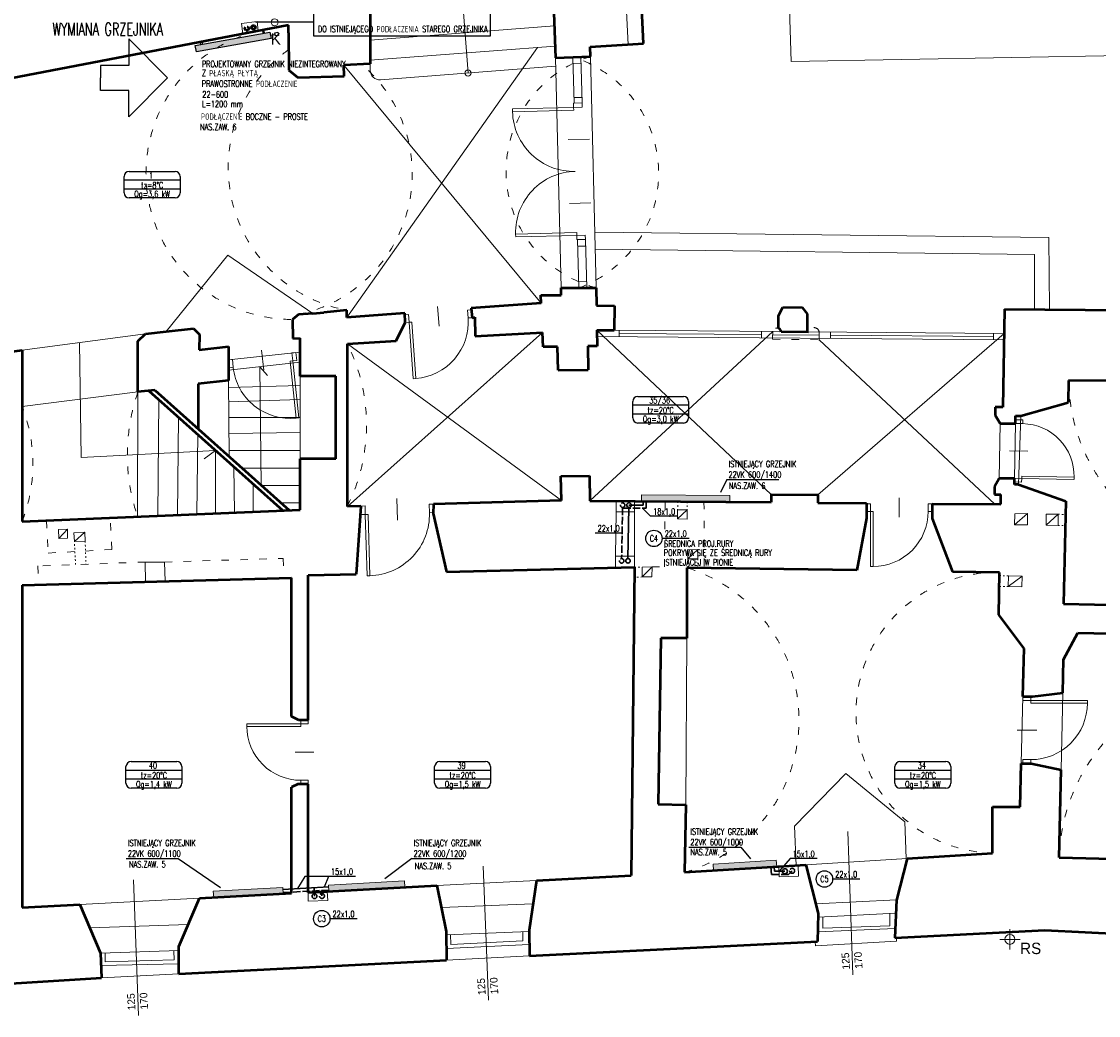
# Model space of a CAD drawing. Header units: millimetres. Extents: x -127811 to -59050, y -244477 to -114521.
# Tile 8 of 30: x -64263 to -62558, y -128954 to -127381. Entities that reach past the tile are written whole.
import ezdxf
from ezdxf.enums import TextEntityAlignment as Align

# ---------------------------------------------------------------- set-up
doc = ezdxf.new("R2010")
doc.units = ezdxf.units.MM
doc.header["$MEASUREMENT"] = 0
doc.linetypes.add('ACAD_ISO02W100', pattern=[15, 12, -3])
doc.linetypes.add('XREF$0$ACAD_ISO03W100', pattern=[30, 12, -18])
for name, color, linetype, lineweight in [('grzejniki', 142, 'Continuous', 0), ('XREF$0$arch C', 8, 'Continuous', 13), ('XREF$0$arch drzwi', 8, 'Continuous', 13), ('XREF$0$arch N', 8, 'XREF$0$ACAD_ISO03W100', 13), ('XREF$0$arch P', 8, 'Continuous', 50), ('XREF$0$opis', 8, 'Continuous', 0)]:
    doc.layers.add(name, color=color, linetype=linetype, lineweight=lineweight)
for name, color, linetype in [('TM_co ewen. zasilanie', 172, 'Continuous'), ('TM_co ewent powrot', 172, 'ACAD_ISO02W100'), ('TM_co odnosniki', 1, 'Continuous'), ('TM_co opis', 2, 'Continuous'), ('TM_co powrot', 240, 'ACAD_ISO02W100'), ('TM_co urzadzenia', 7, 'Continuous'), ('TM_co zasilanie', 240, 'Continuous'), ('TM_odnosniki', 1, 'Continuous'), ('TM_opis', 2, 'Continuous'), ('XREF', 8, 'Continuous')]:
    doc.layers.add(name, color=color, linetype=linetype)
doc.styles.add('TM', font='romans.shx', dxfattribs={"width": 0.65})
doc.styles.add('XREF$0$Standard', font='txt')

# ---------------------------------------------------------------- blocks, each defined once
blk = doc.blocks.new('XREF$0$A$C5C5B553C')
at = {"layer": 'XREF$0$arch drzwi', "color": 0}
for p, q in [((0, 0), (0, -12)), ((6, 0), (0, 0)), ((6, -12), (6, 0)), ((51, 9), (51, -21)), ((96, 0), (96, -12)), ((102, 0), (96, 0)), ((102, -12), (102, 0)), ((0, -12), (6, -12)), ((6, -12), (6, -97.9)), ((6, -12), (10, -12)), ((10, -12), (10, -98)), ((96, -12), (102, -12)), ((10, -98), (6, -98))]:
    blk.add_line(p, q, dxfattribs=at)
blk.add_arc((10, -12), 86, 270, 0.0003, dxfattribs=at)
blk = doc.blocks.new('XREF$0$001')
at = {"layer": 'XREF$0$arch drzwi', "color": 0}
for p, q in [((-50.6, 23.7), (-50.6, -10.1)), ((50.6, 23.7), (50.6, -10.1)), ((-108, 13.5), (-108, 0)), ((-101.3, 13.5), (-108, 13.5)), ((-108, 0), (-101.3, 0)), ((-101.3, 0), (-101.3, 13.5)), ((-101.3, 0), (-101.2, -96.6)), ((-101.3, 0), (-96.8, 0)), ((-96.8, 0), (-96.7, -96.7)), ((96.8, 0), (96.7, -96.7)), ((101.3, 0), (96.8, 0)), ((101.3, 0), (101.2, -96.6)), ((101.3, 0), (101.3, 13.5)), ((101.3, 13.5), (108, 13.5)), ((108, 0), (101.3, 0)), ((108, 13.5), (108, 0)), ((-96.7, -96.7), (-101.2, -96.7)), ((96.7, -96.7), (101.2, -96.7))]:
    blk.add_line(p, q, dxfattribs=at)
for centre, start, end in [((-96.8, 0), 270.0291, 0.0294), ((96.8, 0), 179.9706, 269.9709)]:
    blk.add_arc(centre, 96.8, start, end, dxfattribs=at)
blk = doc.blocks.new('XREF')
at = {"layer": 'XREF$0$arch C'}
for p, q in [((-63071.2, -126541.3), (-63044.5, -127444)), ((-63302.3, -127417), (-63308.8, -127280.3)), ((-63555.8, -127462.3), (-63563.2, -127366.6)), ((-63914.1, -127384), (-63889.8, -127380.9)), ((-63912.1, -127400.4), (-63914.1, -127384)), ((-63889.8, -127380.9), (-63887.9, -127395.7)), ((-63710.6, -127410.1), (-63419.2, -127387.6)), ((-63747.8, -127849.1), (-63446, -127421.8)), ((-63710.6, -127442.2), (-63418.1, -127419.6)), ((-63044.5, -127444), (-61968.5, -127425.1)), ((-63417.5, -127438.3), (-63408.2, -127802.3)), ((-63389.8, -127437.2), (-63387.9, -127510)), ((-63375.3, -127509.7), (-63377.2, -127436.7)), ((-63362, -127436.2), (-63352.8, -127802.3)), ((-63752.4, -127450.1), (-63439.8, -127826.5)), ((-63710.6, -127447.8), (-63710.6, -127458.1)), ((-63694.4, -127473), (-63417.2, -127451.7)), ((-63389.5, -127447.2), (-63377, -127446.9)), ((-63388.2, -127501.3), (-63375.6, -127500.9)), ((-63387.9, -127510), (-63375.3, -127509.7)), ((-62636.7, -127722.8), (-63355, -127714.1)), ((-63382.4, -127726), (-63369.7, -127725.6)), ((-63382.4, -127726), (-63380.5, -127802.3)), ((-63382.2, -127736.5), (-63369.5, -127736.1)), ((-63367.8, -127802.3), (-63369.7, -127725.6)), ((-62635.3, -127836.4), (-62636.7, -127722.8)), ((-64033.6, -127871.4), (-63936.1, -127750.6)), ((-63936.1, -127750.6), (-63801.5, -127843)), ((-62659.3, -127749.3), (-63354.3, -127741.3)), ((-62659.3, -127836.2), (-62659.3, -127749.3)), ((-63380.8, -127792.7), (-63368, -127792.3)), ((-63073.6, -127871.5), (-63363.1, -128139.1)), ((-63351.8, -127869.1), (-63075.9, -128129.4)), ((-63324.3, -127869.4), (-63060.3, -127871.6)), ((-63316.7, -127869.4), (-63316.8, -127879.4)), ((-63091.4, -127881.3), (-63091.3, -127871.3)), ((-63073.6, -127871.5), (-63073.7, -127881.5)), ((-63018.4, -127872), (-62707.5, -127874.6)), ((-62999.9, -127872.1), (-63000, -127882.1)), ((-62982, -127882.3), (-62981.9, -127872.3)), ((-64261.6, -127900.9), (-64066.3, -127875.1)), ((-64171, -127888.9), (-64168.2, -128070.5)), ((-63746.8, -128148.1), (-63437.9, -127872.7)), ((-63351.7, -127879.1), (-62707.6, -127884.6)), ((-63316.8, -127874.4), (-63091.4, -127876.3)), ((-63073.7, -127876.5), (-63000, -127877.1)), ((-62707.5, -127874.6), (-63002.2, -128130)), ((-63000, -127884.3), (-62722, -128144.7)), ((-62981.9, -127877.3), (-62724.2, -127879.4)), ((-62724.3, -127884.4), (-62724.2, -127874.4)), ((-63935.1, -127916.2), (-63821.5, -127903.9)), ((-63408, -128138.9), (-63746.8, -127890.7)), ((-63935.1, -127932.6), (-63821.5, -127920)), ((-63883.1, -128114.8), (-63885.1, -127927.1)), ((-63885.1, -127927.1), (-63873.1, -127941.2)), ((-63935.1, -127948.7), (-63933.7, -128069.6)), ((-63935, -127959.8), (-63821.5, -127957)), ((-63821.5, -127942.1), (-63821.5, -128072.8)), ((-64078.2, -127967), (-64261.6, -127990)), ((-64078.2, -127967), (-64079, -128164.2)), ((-64045.4, -127979.2), (-64046.7, -128162.9)), ((-63934.7, -127982.7), (-63821.5, -127979.2)), ((-64015.6, -128161.6), (-64014.2, -128007.1)), ((-63934.4, -128007.6), (-63821.5, -128007.6)), ((-62681.1, -128004.9), (-62684.3, -128113.4)), ((-62713.7, -128016.9), (-62715, -128103.7)), ((-62689.3, -128016.9), (-62691.1, -128103.7)), ((-63983.5, -128034.5), (-63985, -128160.3)), ((-63934.1, -128033), (-63821.5, -128031.2)), ((-64168.2, -128070.5), (-63955.6, -128059.5)), ((-63955.6, -128059.5), (-63973.4, -128072.6)), ((-63955.6, -128059.5), (-63955.5, -128159)), ((-63933.8, -128059.7), (-63821.5, -128059.7)), ((-63925.6, -128157.8), (-63926.7, -128085.3)), ((-63913.4, -128087.7), (-63821.5, -128087.7)), ((-63896, -128156.5), (-63896.1, -128112.6)), ((-63883.1, -128114.8), (-63821.5, -128114.8)), ((-63851.9, -128142.6), (-63821.5, -128142.6)), ((-63321.3, -128139.5), (-63321.5, -128156.6)), ((-63292.4, -128156.5), (-63292.5, -128139.7)), ((-63321.5, -128156.6), (-63322.4, -128226.9)), ((-63321.5, -128156.6), (-63292.4, -128156.5)), ((-63292.4, -128226.8), (-63292.4, -128156.5)), ((-63224.1, -128153.3), (-63224.5, -128168)), ((-63208.9, -128153.4), (-63224.5, -128168)), ((-63224.1, -128153.3), (-63208.9, -128153.4)), ((-63209, -128168.3), (-63208.9, -128153.4)), ((-62690.7, -128177.1), (-62670.1, -128159.4)), ((-62690.3, -128160.1), (-62690.7, -128177.1)), ((-62670.1, -128159.4), (-62690.3, -128160.1)), ((-62670.1, -128177.5), (-62670.1, -128159.4)), ((-62621.8, -128160.6), (-62641, -128160.4)), ((-62641, -128160.4), (-62641, -128177.8)), ((-62641, -128177.8), (-62621.8, -128160.6)), ((-62622, -128178.2), (-62621.8, -128160.6)), ((-63224.5, -128168), (-63209, -128168.3)), ((-62690.7, -128177.1), (-62670.1, -128177.5)), ((-62641, -128177.8), (-62622, -128178.2)), ((-64189.5, -128184.3), (-64204.1, -128184.7)), ((-64204.1, -128184.7), (-64203.7, -128198.9)), ((-64203.7, -128198.9), (-64189.5, -128184.3)), ((-64189.9, -128198.1), (-64189.5, -128184.3)), ((-64179.5, -128189.7), (-64162.3, -128188.9)), ((-64178.8, -128203.8), (-64179.5, -128189.7)), ((-64178.8, -128203.8), (-64162.3, -128188.9)), ((-64162.3, -128188.9), (-64161.8, -128203)), ((-64203.7, -128198.9), (-64189.9, -128198.1)), ((-64161.8, -128203), (-64178.8, -128203.8)), ((-63322.4, -128226.9), (-63322.6, -128244.7)), ((-63322.4, -128226.9), (-63292.4, -128226.8)), ((-63292.4, -128244), (-63292.4, -128226.8)), ((-63192, -128216.4), (-63207.9, -128230.9)), ((-63207.9, -128230.9), (-63207.8, -128216.6)), ((-63207.8, -128216.6), (-63192, -128216.4)), ((-63192, -128216.4), (-63192.2, -128231.2)), ((-64066.2, -128267.3), (-64066.7, -128236.1)), ((-64066.7, -128236.1), (-64036.1, -128236.1)), ((-64036.1, -128236.1), (-64035.3, -128266.4)), ((-63280.3, -128244), (-63264.6, -128243.9)), ((-63280.3, -128244), (-63280.1, -128259.8)), ((-63280.1, -128259.8), (-63264.6, -128243.9)), ((-63264.6, -128243.9), (-63264.9, -128259.6)), ((-63207.9, -128230.9), (-63192.2, -128231.2)), ((-63264.9, -128259.6), (-63280.1, -128259.8)), ((-62700.5, -128258), (-62700.8, -128275.1)), ((-62700.8, -128275.1), (-62678.7, -128258.5)), ((-62700.5, -128258), (-62678.7, -128258.5)), ((-62678.7, -128258.5), (-62679.1, -128275.5)), ((-62679.1, -128275.5), (-62700.8, -128275.1)), ((-63209.7, -128356.6), (-63211.2, -128620.1)), ((-62677.5, -128448.9), (-62680.3, -128555.1)), ((-62614.3, -128443), (-62617.1, -128564.9)), ((-63039.1, -128654.2), (-62957.9, -128570.5)), ((-62957.9, -128570.5), (-62864.7, -128647)), ((-63036.4, -128716.1), (-63039.1, -128654.2)), ((-62864.7, -128647), (-62862.3, -128705.3)), ((-62954.7, -128662.4), (-62946.6, -128889.1)), ((-63021.4, -128715.2), (-62860.7, -128705.2)), ((-63531.9, -128717.3), (-63523.2, -128929.5)), ((-63063.1, -128734), (-63064.1, -128717.9)), ((-63033.4, -128716), (-63033, -128733.2)), ((-64085.1, -128739.2), (-64077.5, -128953.6)), ((-63605, -128748.1), (-63447.3, -128739.8)), ((-63033, -128733.2), (-63063.1, -128734)), ((-63777.8, -128771.8), (-63778.6, -128757.3)), ((-64170, -128778), (-63980.7, -128768)), ((-63808.6, -128758.9), (-63808.6, -128772.5)), ((-63808.6, -128772.5), (-63777.8, -128771.8)), ((-63005.5, -128776.9), (-62877.6, -128770.6)), ((-63597.9, -128782.8), (-63453, -128776.8)), ((-63001.6, -128798.2), (-62878.6, -128791.9)), ((-62888.4, -128812), (-62888, -128792.4)), ((-64154.3, -128815.1), (-63998.5, -128809.6)), ((-62994.2, -128797.8), (-62994.4, -128815.6)), ((-63590.1, -128826), (-63459.3, -128820.8)), ((-63583.3, -128825.7), (-63583.1, -128841.3)), ((-63469, -128835.4), (-63469.1, -128821.2)), ((-63002.2, -128821.1), (-62879.7, -128816.1)), ((-62994.4, -128815.6), (-62888.4, -128812)), ((-62698.1, -128817), (-62698.1, -128849.3)), ((-63589.9, -128847.7), (-63459, -128841.2)), ((-63583.1, -128841.3), (-63469, -128835.4)), ((-63006.2, -128837), (-63005.8, -128843.5)), ((-63005.8, -128843.5), (-62877.4, -128836.3)), ((-62877.4, -128836.3), (-62877.7, -128830.6)), ((-62714.3, -128833.2), (-62682, -128833.2)), ((-62698.1, -128836.6), (-62698.1, -128849.3)), ((-64137.4, -128855.1), (-64013.4, -128850.9)), ((-64130.2, -128854.9), (-64130.4, -128868.9)), ((-64020.9, -128865.5), (-64021.4, -128851.2)), ((-63589.7, -128866.2), (-63458.6, -128859.5)), ((-64136.8, -128874.6), (-64013.3, -128871.7)), ((-64130.4, -128868.9), (-64020.9, -128865.5)), ((-64136.2, -128894.1), (-64013.3, -128887.9))]:
    blk.add_line(p, q, dxfattribs=at)
for centre, radius in [((-63862, -127382), 5.5), ((-63555.8, -127462.3), 5), ((-62698.1, -128833.2), 7.94)]:
    blk.add_circle(centre, radius, dxfattribs=at)
blk.add_arc((-63695.6, -127458.1), 15, 180, 274.4056, dxfattribs=at)
at = {"layer": 'XREF$0$arch N', "linetype": 'XREF$0$ACAD_ISO03W100'}
for p, q in [((-63073.6, -127871.5), (-63073.7, -127883.7)), ((-62999.9, -127872.1), (-63000, -127884.3)), ((-63073.7, -127883.7), (-63000, -127884.3)), ((-63244.7, -128243.9), (-63243.8, -128140.2)), ((-63182.4, -128140.7), (-63181.8, -128245.6)), ((-64223, -128170.3), (-64220.4, -128221.9)), ((-64119.7, -128216.4), (-64121.8, -128166)), ((-64220.4, -128221.9), (-64178, -128219.6)), ((-64161.3, -128218.7), (-64119.7, -128216.4)), ((-64036.1, -128236.1), (-63848.2, -128230.3)), ((-63848.2, -128230.3), (-63847.3, -128261.3)), ((-64066.7, -128236.1), (-64236.5, -128242.3)), ((-64236.5, -128242.3), (-64235.7, -128271.9)), ((-63264.6, -128243.9), (-63244.7, -128243.9))]:
    blk.add_line(p, q, dxfattribs=at)
at = {"layer": 'XREF$0$arch N', "linetype": 'XREF$0$ACAD_ISO03W100', "ltscale": 0.2}
for p, q in [((-63223.7, -128140.3), (-63224.1, -128153.3)), ((-63208.8, -128140.5), (-63208.9, -128153.4)), ((-62621.8, -128160.6), (-62610.1, -128160.7)), ((-62622, -128178.2), (-62610.5, -128178.5)), ((-64177, -128240.2), (-64178.8, -128203.8)), ((-64161.8, -128203), (-64160.5, -128239.6)), ((-63292.4, -128244), (-63280.3, -128244)), ((-63207.9, -128230.9), (-63207.9, -128245.2)), ((-63192.4, -128245.4), (-63192.2, -128231.2)), ((-63280.1, -128259.8), (-63292.5, -128259.9)), ((-62700.5, -128258), (-62714.5, -128257.6)), ((-62714.8, -128274.9), (-62700.8, -128275.1))]:
    blk.add_line(p, q, dxfattribs=at)
at = {"layer": 'XREF$0$arch N', "linetype": 'XREF$0$ACAD_ISO03W100'}
for centre, radius, start, end in [((-63834.1, -127620.9), 231.4, 103.1397, 270.0683), ((-63705.8, -127611.8), 229.6, 125.6786, 259.428), ((-63305.1, -127617.9), 190.4, 107.38, 255.511), ((-63446.9, -127621.3), 192.8, 290.1489, 72.7597), ((-63871.6, -127622), 227.5, 282.0685, 49.6919), ((-63067, -127872.5), 6.71, 7.3753, 171.6583), ((-63008.4, -127873.8), 8.61, 11.06, 167.9736), ((-64004.4, -128019.4), 287.9, 333.4529, 26.5471), ((-62318.4, -127944.2), 286.9, 180.9016, 358.3725), ((-63790.4, -128066.7), 304.6, 160.8921, 198.6718), ((-64494.8, -128080.9), 250.3, 338.6937, 21.3063), ((-63283.6, -128485.6), 251.6, 286.2659, 72.8238), ((-62719.5, -128474.7), 222.2, 88.7049, 268.4352), ((-62327.7, -128713.1), 292.6, 358.7316, 178.1154)]:
    blk.add_arc(centre, radius, start, end, dxfattribs=at)
at = {"layer": 'XREF$0$arch P'}
for p, q in [((-63423, -127273), (-63417.5, -127438.3)), ((-63278.3, -127415.4), (-63284.5, -127284.3)), ((-63710.6, -127301.3), (-63710.6, -127447.8)), ((-63840, -127386.6), (-64790.4, -127568.4)), ((-63840, -127399), (-63840, -127386.6)), ((-63840, -127399), (-63839.3, -127457.9)), ((-63362.4, -127420.9), (-63278.3, -127415.4)), ((-63362, -127436.2), (-63362.4, -127420.9)), ((-63417.5, -127438.3), (-63362, -127436.2)), ((-63839.3, -127457.9), (-63825.1, -127469.3)), ((-63710.6, -127447.8), (-63752.4, -127450.1)), ((-63752, -127467.1), (-63752.4, -127450.1)), ((-63825.1, -127469.3), (-63752, -127467.1)), ((-63408.2, -127814), (-63408.2, -127802.3)), ((-63408.2, -127802.3), (-63352.8, -127802.3)), ((-63352.8, -127802.3), (-63352.4, -127830.4)), ((-63439.8, -127826.5), (-63440.4, -127814)), ((-63440.4, -127814), (-63408.2, -127814)), ((-63747.9, -127837.4), (-63783.8, -127841.1)), ((-63747.8, -127849.1), (-63747.9, -127837.4)), ((-63439.8, -127826.5), (-63551, -127834.5)), ((-63551, -127834.5), (-63549.5, -127849.5)), ((-63352.4, -127830.4), (-63324, -127830.6)), ((-63324, -127830.6), (-63324.3, -127869.4)), ((-63064.3, -127846.4), (-63057.6, -127832.8)), ((-63057.6, -127832.8), (-63026.3, -127833.1)), ((-63018.6, -127843.4), (-63026.3, -127833.1)), ((-62706.9, -127835.8), (-62709.6, -127991.2)), ((-62706.9, -127835.8), (-62407.9, -127838.3)), ((-63824.1, -127844.5), (-63833.8, -127852.3)), ((-63833.8, -127852.3), (-63833.1, -127882.5)), ((-63801.5, -127843), (-63824.1, -127844.5)), ((-63801.5, -127843), (-63783.8, -127841.1)), ((-63655.9, -127842.4), (-63747.8, -127849.1)), ((-63655.3, -127857.3), (-63655.9, -127842.4)), ((-63549.5, -127849.5), (-63544.8, -127848.6)), ((-63544.8, -127848.6), (-63544.5, -127878.8)), ((-63064.6, -127866.2), (-63064.3, -127846.4)), ((-63018.4, -127872), (-63018.6, -127843.4)), ((-64066.3, -127875.1), (-64033.6, -127871.4)), ((-64033.6, -127871.4), (-63990.2, -127866.5)), ((-63990.2, -127866.5), (-63981, -127876.3)), ((-63669.5, -127886.1), (-63655.3, -127857.3)), ((-63351.8, -127869.1), (-63351.5, -127894.5)), ((-63351.8, -127869.1), (-63324.3, -127869.4)), ((-63060.3, -127871.6), (-63016.8, -127872)), ((-64078.2, -127886.7), (-64066.3, -127875.1)), ((-64078.2, -127967), (-64078.2, -127886.7)), ((-63981, -127876.3), (-63981.2, -127900.1)), ((-63833.1, -127882.5), (-63821.5, -127881.8)), ((-63821.5, -127942.1), (-63821.5, -127881.8)), ((-63746.8, -127890.7), (-63669.5, -127886.1)), ((-63544.5, -127878.8), (-63437.9, -127872.7)), ((-63436.9, -127895.7), (-63437.9, -127872.7)), ((-64503.2, -127932.4), (-64261.6, -127900.9)), ((-64261.6, -127900.9), (-64261.6, -128171.9)), ((-63981.2, -127900.1), (-63935.1, -127895.2)), ((-63935.1, -127895.2), (-63935.1, -127948.7)), ((-63746.8, -128148.1), (-63746.8, -127890.7)), ((-63414.2, -127895.4), (-63436.9, -127895.7)), ((-63413.3, -127932.6), (-63414.2, -127895.4)), ((-63351.5, -127894.5), (-63366.2, -127894.5)), ((-63366.2, -127894.5), (-63365.7, -127932)), ((-63413.3, -127932.6), (-63365.7, -127932)), ((-63935.1, -127948.7), (-63983, -127954.4)), ((-63983, -127954.4), (-63983, -128025.5)), ((-63765, -127942.1), (-63821.5, -127942.1)), ((-63765, -128072.8), (-63765, -127942.1)), ((-62605.2, -127948.7), (-62606, -127983.9)), ((-62430.9, -127949.8), (-62605.2, -127948.7)), ((-64051.5, -127964.4), (-64078.2, -127967)), ((-64061, -127965.3), (-63849.1, -128154.6)), ((-64051.5, -127964.4), (-63839.1, -128154.1)), ((-62709.6, -127991.2), (-62721.5, -127991.2)), ((-62721.5, -127991.2), (-62721.5, -128003.9)), ((-62681.1, -128004.9), (-62606, -127983.9)), ((-62721.5, -128003.9), (-62713.7, -128016.9)), ((-62689.3, -128016.9), (-62689.3, -128004.9)), ((-62689.3, -128004.9), (-62681.1, -128004.9)), ((-62713.7, -128016.9), (-62689.3, -128016.9)), ((-63821.5, -128153.4), (-63821.5, -128072.8)), ((-63765, -128072.8), (-63821.5, -128072.8)), ((-63409, -128100.3), (-63363.6, -128099.7)), ((-63408, -128138.9), (-63409, -128100.3)), ((-63363.6, -128099.7), (-63363.1, -128139.1)), ((-62715, -128103.7), (-62722.6, -128117.1)), ((-62691.1, -128103.7), (-62715, -128103.7)), ((-62691.1, -128113.4), (-62691.1, -128103.7)), ((-62722.6, -128117.1), (-62722.6, -128129.4)), ((-62684.3, -128113.4), (-62691.1, -128113.4)), ((-62684.3, -128113.4), (-62609.6, -128140)), ((-63610.4, -128144.4), (-63610.8, -128159.5)), ((-63408, -128138.9), (-63610.4, -128144.4)), ((-63363.1, -128139.1), (-63076, -128141.6)), ((-63075.9, -128129.4), (-63076, -128141.6)), ((-63075.9, -128129.4), (-63002.2, -128130)), ((-63002.2, -128130), (-63002.3, -128142.3)), ((-63002.3, -128142.3), (-62924.9, -128142.9)), ((-62924.9, -128142.9), (-62924.9, -128166.9)), ((-62821.4, -128143.8), (-62712.7, -128144.8)), ((-62821.4, -128143.8), (-62821.4, -128167.2)), ((-62722.6, -128129.4), (-62712.3, -128129.4)), ((-62712.7, -128144.8), (-62712.3, -128129.4)), ((-62609.6, -128140), (-62613.4, -128302.1)), ((-64261.6, -128171.9), (-63821.5, -128153.4)), ((-63725.5, -128147.5), (-63746.8, -128148.1)), ((-63725.5, -128147.5), (-63732.8, -128255.1)), ((-63610.8, -128159.5), (-63589.9, -128251.5)), ((-62924.9, -128166.9), (-62940.2, -128249.2)), ((-62821.4, -128167.2), (-62788.8, -128251.4)), ((-63589.9, -128251.5), (-63292.4, -128244)), ((-63292.4, -128244), (-63297.4, -128731.9)), ((-63209.3, -128245.2), (-63209.7, -128356.6)), ((-62940.2, -128249.2), (-63209.3, -128245.2)), ((-64261.6, -128272.7), (-63835.4, -128260.9)), ((-63835.4, -128480.6), (-63835.4, -128260.9)), ((-63808.6, -128257), (-63732.8, -128255.1)), ((-63808.6, -128486.2), (-63808.6, -128257)), ((-62714.4, -128252.5), (-62788.8, -128251.4)), ((-62715.6, -128319.5), (-62714.4, -128252.5)), ((-64261.6, -128272.7), (-64261.6, -128782.8)), ((-62613.4, -128302.1), (-62399.3, -128307.1)), ((-62675.5, -128372.9), (-62715.6, -128319.5)), ((-62613.1, -128390.5), (-62590.6, -128348.1)), ((-62590.6, -128348.1), (-62399.3, -128352.6)), ((-63250.5, -128356.5), (-63254.9, -128619.1)), ((-63209.7, -128356.6), (-63250.5, -128356.5)), ((-62677.5, -128448.9), (-62675.5, -128372.9)), ((-62614.3, -128443), (-62613.1, -128390.5)), ((-62677.5, -128448.9), (-62662.2, -128448.9)), ((-62662.2, -128448.9), (-62614.3, -128443)), ((-63823.4, -128486.2), (-63835.4, -128480.6)), ((-63808.6, -128486.2), (-63823.4, -128486.2)), ((-62682.1, -128623.6), (-62680.3, -128555.1)), ((-62680.3, -128555.1), (-62664.6, -128555.1)), ((-62664.6, -128555.1), (-62617.1, -128564.9)), ((-62620.2, -128703.5), (-62617.1, -128564.9)), ((-63825.1, -128587.4), (-63835.4, -128592.4)), ((-63808.6, -128587.4), (-63825.1, -128587.4)), ((-63808.6, -128758.9), (-63808.6, -128587.4)), ((-63835.4, -128760.3), (-63835.4, -128592.4)), ((-63254.9, -128619.1), (-63211.2, -128620.1)), ((-63211.2, -128620.1), (-63213.1, -128727.1)), ((-62725.5, -128696.8), (-62725.5, -128623.6)), ((-62725.5, -128623.6), (-62682.1, -128623.6)), ((-62860.7, -128705.2), (-62877.7, -128771.1)), ((-62860.7, -128705.2), (-62725.5, -128696.8)), ((-62620.2, -128703.5), (-62405.1, -128709.4)), ((-63213.1, -128727.1), (-63021.4, -128715.2)), ((-63021.4, -128715.2), (-63001.5, -128792.5)), ((-63447.3, -128739.8), (-63459.3, -128818.5)), ((-63447.3, -128739.8), (-63297.4, -128731.9)), ((-63808.6, -128758.9), (-63605, -128748.1)), ((-63605, -128748.1), (-63590.2, -128820.5)), ((-64013.4, -128844.7), (-63980.7, -128768)), ((-63980.7, -128768), (-63835.4, -128760.3)), ((-62877.6, -128770.6), (-62880.4, -128830.8)), ((-64261.6, -128782.8), (-64170, -128778)), ((-64170, -128778), (-64137.4, -128855.1)), ((-63001.5, -128792.5), (-63002.6, -128836.8)), ((-63590.2, -128820.5), (-63589.7, -128866.2)), ((-63459.3, -128818.5), (-63458.6, -128859.5)), ((-62880.4, -128830.8), (-62642.8, -128818.9)), ((-62642.8, -128818.9), (-62392.6, -128831.2)), ((-63458.6, -128859.5), (-63002.6, -128836.8)), ((-64137.4, -128855.1), (-64136.2, -128894.1)), ((-64013.3, -128887.9), (-64013.4, -128844.7)), ((-64013.3, -128887.9), (-63589.7, -128866.2)), ((-64529.3, -128918.3), (-64136.2, -128894.1))]:
    blk.add_line(p, q, dxfattribs=at)
blk.add_arc((-63067, -127872.5), 6.71, 7.3753, 69.1752, dxfattribs=at)
at = {"layer": 'XREF$0$arch drzwi', "linetype": 'Continuous'}
for name, p, xscale, yscale, zscale, rotation in [('XREF$0$001', (-63386.2, -127618), 0.9999366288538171, 0.9999366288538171, 0.9999366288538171, 271.4252142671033), ('XREF$0$A$C5C5B553C', (-63656.2, -127844.8), 1.040087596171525, 1.040087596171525, 1.040087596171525, 4.192357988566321), ('XREF$0$A$C5C5B553C', (-63828.2, -127904.6), -1.054104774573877, 1.054104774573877, 1.054104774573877, 6.158907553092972), ('XREF$0$A$C5C5B553C', (-62691.2, -128109.4), 0.9638582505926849, 0.9638582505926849, 0.9638582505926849, 88.80570717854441), ('XREF$0$A$C5C5B553C', (-63725.5, -128147.5), 1.1282828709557, 1.1282828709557, 1.1282828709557, 1.563776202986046), ('XREF$0$A$C5C5B553C', (-62677.5, -128448.9), -1.040849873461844, 1.040849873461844, 1.040849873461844, 90.0000000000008), ('XREF$0$A$C5C5B553C', (-63808.6, -128486.2), 0.9921313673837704, 0.9921313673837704, 0.9921313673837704, 269.9999999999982)]:
    blk.add_blockref(name, p, dxfattribs=dict(at, xscale=xscale, yscale=yscale, zscale=zscale, rotation=rotation))
at = {"layer": 'XREF$0$arch drzwi', "linetype": 'Continuous', "xscale": 1.014171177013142, "yscale": 1.014171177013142, "zscale": 1.014171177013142}
blk.add_blockref('XREF$0$A$C5C5B553C', (-62924.9, -128143.8), dxfattribs=at)
at = {"layer": 'XREF$0$opis', "char_height": 18, "attachment_point": 5, "style": 'XREF$0$Standard'}
for s, insert in [('K', (-63860, -127408.5)), ('RS', (-62665.3, -128847.6))]:
    blk.add_mtext_dynamic_manual_height_columns(s, width=71.788, gutter_width=12.5, heights=[0], dxfattribs=dict(at, insert=insert))
at = {"layer": 'XREF$0$opis', "char_height": 12, "attachment_point": 5, "rotation": 93.4658, "style": 'XREF$0$Standard'}
for insert in [(-62948, -128866.9), (-63524.5, -128907.3), (-64078.8, -128931.4)]:
    blk.add_mtext_dynamic_manual_height_columns('125\\P170', width=71.788, gutter_width=12.5, heights=[0], dxfattribs=dict(at, insert=insert))
blk = doc.blocks.new('A$C726C176D')
at = {"layer": 'TM_co urzadzenia'}
for points in [[(62.5, 5), (12.5, 5), (12.5, 15.4), (62.5, 15.4)], [(82.5, 5), (32.5, 5), (32.5, 15.4), (82.5, 15.4)], [(132.5, 5), (82.5, 5), (82.5, 15.4), (132.5, 15.4)]]:
    blk.add_hatch(color=256, dxfattribs=at).paths.add_polyline_path(points)
for points in [[(5, 7.7), (0, 7.7), (0, 12.7), (5, 12.7), (5, 7.7)], [(12.5, 10.2), (5, 10.2)], [(132.5, 5), (12.5, 5), (12.5, 15.4), (132.5, 15.4), (132.5, 5)], [(21.2, 5), (21.2, 0), (23.7, 0), (23.7, 5)], [(123.7, 5), (123.7, 0), (121.2, 0), (121.2, 5)]]:
    blk.add_lwpolyline(points, dxfattribs=at)
blk = doc.blocks.new('A$C32620657')
at = {"layer": 'TM_odnosniki'}
for p, q in [((-12824.7, 45379), (-12679.7, 45379)), ((-12840.7, 45310.9), (-12840.7, 45363)), ((-12663.7, 45351), (-12840.7, 45351)), ((-12663.7, 45363), (-12663.7, 45310.9)), ((-12663.7, 45323), (-12840.7, 45323)), ((-12663.7, 45323), (-12840.7, 45323)), ((-12663.7, 45323), (-12840.7, 45323)), ((-12679.7, 45294.9), (-12824.7, 45294.9))]:
    blk.add_line(p, q, dxfattribs=at)
for centre, start, end in [((-12824.7, 45363), 90, 180), ((-12679.7, 45363), 360, 90), ((-12824.7, 45310.9), 180, 270), ((-12679.7, 45310.9), 270, 360)]:
    blk.add_arc(centre, 16, start, end, dxfattribs=at)
blk = doc.blocks.new('wymiana')
at = {"layer": 'TM_co odnosniki', "color": 160}
for points in [[(61.7, 105.8), (0, 44.7), (41.8, 44.7), (41.8, 0), (61.7, 0)], [(61.7, 105.8), (123.5, 44.7), (81.7, 44.7), (81.7, 0), (61.7, 0)]]:
    blk.add_lwpolyline(points, dxfattribs=at)

msp = doc.modelspace()

# ---------------------------------------------------------------- hatches: boundary and pattern name
at = {"layer": 'grzejniki'}
h = msp.add_hatch(color=256, dxfattribs=at)
h.dxf.hatch_style = 1
h.paths.add_polyline_path([(-63281.2, -128139.8), (-63141.2, -128141.1), (-63141.2, -128131.1), (-63281.2, -128129.8)])
h = msp.add_hatch(color=256, dxfattribs=at)
h.dxf.hatch_style = 1
h.paths.add_polyline_path([(-63281.2, -128139.8), (-63141.2, -128141.1), (-63141.2, -128131.1), (-63281.2, -128129.8)])
h = msp.add_hatch(color=256, dxfattribs=at)
h.dxf.hatch_style = 1
h.paths.add_polyline_path([(-63167.1, -128724.3), (-63067.3, -128718.1), (-63068, -128708.1), (-63167.8, -128714.3)])
h = msp.add_hatch(color=256, dxfattribs=at)
h.dxf.hatch_style = 1
h.paths.add_polyline_path([(-63167.1, -128724.3), (-63067.3, -128718.1), (-63068, -128708.1), (-63167.8, -128714.3)])
h = msp.add_hatch(color=256, dxfattribs=at)
h.dxf.hatch_style = 1
h.paths.add_polyline_path([(-63775.9, -128757.2), (-63656, -128750.8), (-63656.5, -128740.8), (-63776.4, -128747.2)])
h = msp.add_hatch(color=256, dxfattribs=at)
h.dxf.hatch_style = 1
h.paths.add_polyline_path([(-63775.9, -128757.2), (-63656, -128750.8), (-63656.5, -128740.8), (-63776.4, -128747.2)])
h = msp.add_hatch(color=256, dxfattribs=at)
h.dxf.hatch_style = 1
h.paths.add_polyline_path([(-63958.4, -128766.8), (-63848.6, -128761), (-63849.1, -128751), (-63959, -128756.8)])
h = msp.add_hatch(color=256, dxfattribs=at)
h.dxf.hatch_style = 1
h.paths.add_polyline_path([(-63958.4, -128766.8), (-63848.6, -128761), (-63849.1, -128751), (-63959, -128756.8)])

# ---------------------------------------------------------------- linework, layer by layer
for points in [[(-63281.2, -128139.8), (-63141.2, -128141.1), (-63141.2, -128131.1), (-63281.2, -128129.8)], [(-63281.2, -128139.8), (-63141.2, -128141.1), (-63141.2, -128131.1), (-63281.2, -128129.8)], [(-63167.1, -128724.3), (-63067.3, -128718.1), (-63068, -128708.1), (-63167.8, -128714.3)], [(-63167.1, -128724.3), (-63067.3, -128718.1), (-63068, -128708.1), (-63167.8, -128714.3)], [(-63775.9, -128757.2), (-63656, -128750.8), (-63656.5, -128740.8), (-63776.4, -128747.2)], [(-63775.9, -128757.2), (-63656, -128750.8), (-63656.5, -128740.8), (-63776.4, -128747.2)], [(-63958.4, -128766.8), (-63848.6, -128761), (-63849.1, -128751), (-63959, -128756.8)], [(-63958.4, -128766.8), (-63848.6, -128761), (-63849.1, -128751), (-63959, -128756.8)]]:
    msp.add_lwpolyline(points, close=True, dxfattribs=at)
at = {"layer": 'TM_co ewen. zasilanie', "lineweight": 30}
msp.add_line((-63301.1, -128149.6), (-63302.7, -128230.6), dxfattribs=at)
msp.add_lwpolyline([(-63301.1, -128146), (-63278.7, -128146), (-63278.7, -128139.9)], dxfattribs=at)
for centre in [(-63301.1, -128146), (-63302.7, -128234.2)]:
    msp.add_circle(centre, 3.6, dxfattribs=at)
at = {"layer": 'TM_co ewent powrot', "lineweight": 30}
msp.add_line((-63311.1, -128149.8), (-63312.7, -128230.7), dxfattribs=at)
msp.add_lwpolyline([(-63310.2, -128151), (-63273.8, -128151), (-63273.7, -128139.9)], dxfattribs=at)
for centre in [(-63311.1, -128146.2), (-63312.7, -128234.3)]:
    msp.add_circle(centre, 3.6, dxfattribs=at)
at = {"layer": 'TM_co odnosniki'}
for p, q in [((-63146.2, -128105.6), (-63156.3, -128125.9)), ((-63146.2, -128105.6), (-63063.7, -128105.6)), ((-63266.8, -128163.8), (-63279.9, -128151)), ((-63223.9, -128163.8), (-63266.8, -128163.8)), ((-63311.9, -128190.3), (-63354.7, -128190.3)), ((-63205.8, -128198.8), (-63248.6, -128198.8)), ((-63206.6, -128687.3), (-63124.2, -128687.3)), ((-63124.2, -128687.3), (-63108.8, -128705.6)), ((-64096.9, -128705.3), (-64014.4, -128705.3)), ((-64014.4, -128705.3), (-63947.7, -128751.2)), ((-63644.6, -128705.3), (-63687.3, -128737.5)), ((-63644.6, -128705.3), (-63562.2, -128705.3)), ((-63046, -128705.4), (-63063.6, -128725.5)), ((-63003.2, -128705.4), (-63046, -128705.4)), ((-63813.9, -128733.5), (-63825.5, -128752.9)), ((-63776.8, -128733.5), (-63813.9, -128733.5)), ((-63776.8, -128733.5), (-63783.5, -128750.7)), ((-63734, -128733.5), (-63776.8, -128733.5)), ((-62935.9, -128737.7), (-62978.7, -128737.7)), ((-63731.5, -128800.5), (-63774.3, -128800.5))]:
    msp.add_line(p, q, dxfattribs=at)
for centre in [(-63261.6, -128198.8), (-62991.7, -128737.7), (-63787.3, -128800.5)]:
    msp.add_circle(centre, 13, dxfattribs=at)
at = {"layer": 'TM_co opis', "color": 1}
msp.add_line((-63799.9, -127382), (-63892.3, -127382), dxfattribs=at)
msp.add_lwpolyline([(-63799.9, -127360), (-63520.7, -127360), (-63520.7, -127404), (-63799.9, -127404)], close=True, dxfattribs=at)
at = {"layer": 'TM_co powrot', "lineweight": 30}
for p, q in [((-63075.5, -128730.5), (-63076.3, -128718.6)), ((-63048.4, -128730.5), (-63042.8, -128724.7)), ((-63070.6, -128730.5), (-63075.5, -128730.5)), ((-63048.4, -128730.5), (-63070.6, -128730.5)), ((-63775.9, -128755.3), (-63848.7, -128759.2)), ((-63787, -128764.5), (-63787.5, -128755.9))]:
    msp.add_line(p, q, dxfattribs=at)
at = {"layer": 'TM_co powrot', "lineweight": 50}
msp.add_circle((-63905.9, -127391.9), 3.02, dxfattribs=at)
at = {"layer": 'TM_co powrot', "lineweight": 30}
for centre, radius in [((-63042.8, -128724.7), 3.98), ((-63787, -128764.5), 3.88)]:
    msp.add_circle(centre, radius, dxfattribs=at)
at = {"layer": 'TM_co zasilanie', "lineweight": 30}
for p, q in [((-63070.6, -128725.5), (-63071.1, -128718.3)), ((-63054.2, -128725.5), (-63070.6, -128725.5)), ((-63776.2, -128750.3), (-63848.9, -128754.2)), ((-63798.8, -128764.7), (-63799.5, -128751.5))]:
    msp.add_line(p, q, dxfattribs=at)
at = {"layer": 'TM_co zasilanie', "lineweight": 50}
msp.add_circle((-63895.4, -127390.1), 3.02, dxfattribs=at)
at = {"layer": 'TM_co zasilanie', "lineweight": 30}
for centre, radius in [((-63054.2, -128725.5), 3.98), ((-63798.8, -128764.7), 3.88)]:
    msp.add_circle(centre, radius, dxfattribs=at)

# ---------------------------------------------------------------- block references
for name, p, rotation in [('A$C726C176D', (-63858, -127390.3), 190.2532591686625), ('wymiana', (-64137.3, -127408.4), 270)]:
    msp.add_blockref(name, p, dxfattribs=dict(rotation=rotation))
at = {"layer": 'TM_odnosniki', "xscale": 0.5, "yscale": 0.5, "zscale": 0.5}
for p in [(-57679.7, -150307.5), (-56874.8, -150663.6), (-57676.9, -151241.4), (-57188.3, -151241.4), (-56459.8, -151241.4)]:
    msp.add_blockref('A$C32620657', p, dxfattribs=at)
at = {"layer": 'XREF'}
msp.add_blockref('XREF', (0, 0), dxfattribs=at)

# ---------------------------------------------------------------- texts
at = {"layer": 'TM_co opis', "style": 'TM', "width": 0.65}
for s, height, p in [('WYMIANA GRZEJNIKA', 20, (-64213.6, -127402.8)), ('PROJEKTOWANY GRZEJNIK NIEZINTEGROWANY', 10, (-63977.1, -127453.2)), ('Z PŁASKĄ PŁYTĄ', 10, (-63977.1, -127467.5)), ('PRAWOSTRONNE PODŁACZENIE', 10, (-63977.2, -127484.4)), ('22-600 ', 10, (-63976.4, -127501.3)), ('L=1200 mm', 10, (-63976.8, -127516.4)), ('PODŁĄCZENIE BOCZNE - PROSTE', 10, (-63978.4, -127536.3)), ('ŚREDNICA PROJ.RURY ', 10, (-63245.5, -128212, 2.4)), ('POKRYWA SIĘ ZE ŚREDNICĄ RURY ', 10, (-63246, -128226.5, 2.4)), ('ISTNIEJĄCEJ W PIONIE', 10, (-63246, -128241.5, 2.4))]:
    msp.add_text(s, height=height, dxfattribs=at).set_placement(p)
at = {"layer": 'TM_co opis', "color": 1, "style": 'TM', "width": 0.65}
msp.add_text('DO ISTNIEJĄCEGO PODŁACZENIA STAREGO GRZEJNIKA ', height=10, dxfattribs=at).set_placement((-63793.4, -127397.8))
at = {"layer": 'TM_co opis', "style": 'TM', "width": 0.6}
for s, p in [('C4', (-63261.6, -128198.8)), ('C5', (-62991.7, -128737.7)), ('C3', (-63787.3, -128800.5))]:
    msp.add_text(s, height=10, dxfattribs=at).set_placement(p, align=Align.MIDDLE_CENTER)
at = {"layer": 'TM_opis', "style": 'TM', "width": 0.65}
for s, p in [('NAS.ZAW. 6', (-63980, -127552.6)), ('ISTNIEJĄCY GRZEJNIK ', (-63143.5, -128086)), ('22VK 600/1400 ', (-63143.5, -128102.7)), ('NAS.ZAW. 6', (-63142.9, -128120.5)), ('18x1,0', (-63262.7, -128161.3)), ('22x1,0', (-63350.6, -128187.8)), ('22x1,0', (-63244.5, -128196.3)), ('ISTNIEJĄCY GRZEJNIK ', (-63203.9, -128667.7)), ('22VK 600/1000 ', (-63203.9, -128684.4)), ('ISTNIEJĄCY GRZEJNIK ', (-64094.2, -128685.7)), ('ISTNIEJĄCY GRZEJNIK ', (-63641.9, -128685.7)), ('NAS.ZAW. 5', (-63203.8, -128700.2)), ('22VK 600/1100 ', (-64094.2, -128702.4)), ('22VK 600/1200 ', (-63641.9, -128702.4)), ('15x1,0', (-63041.9, -128702.9)), ('NAS.ZAW. 5', (-64092.3, -128719.5)), ('15x1,0', (-63772.7, -128731)), ('NAS.ZAW. 5', (-63640.1, -128722.1)), ('22x1,0', (-62974.6, -128735.2)), ('22x1,0', (-63770.2, -128798.1))]:
    msp.add_text(s, height=10, dxfattribs=at).set_placement(p)
for s, p in [('1', (-64057.4, -127629.2)), ('Qg=3,6 kW', (-64055.8, -127658.8)), ('tz=8%%DC', (-64055.8, -127644.8)), ('35/36', (-63252.5, -127985.3)), ('tz=20%%DC', (-63250.9, -128000.9)), ('Qg=3,0 kW', (-63250.9, -128014.9)), ('40', (-64054.5, -128563.1)), ('39', (-63566, -128563.1)), ('34', (-62837.5, -128563.1)), ('tz=20%%DC', (-64053, -128578.7)), ('tz=20%%DC', (-63564.4, -128578.7)), ('tz=20%%DC', (-62835.9, -128578.7)), ('Qg=1,4 kW', (-64053, -128592.7)), ('Qg=1,5 kW', (-63564.4, -128592.7)), ('Qg=1,5 kW', (-62835.9, -128592.7))]:
    msp.add_text(s, height=10, dxfattribs=at).set_placement(p, align=Align.CENTER)

doc.saveas('drawing.dxf')
